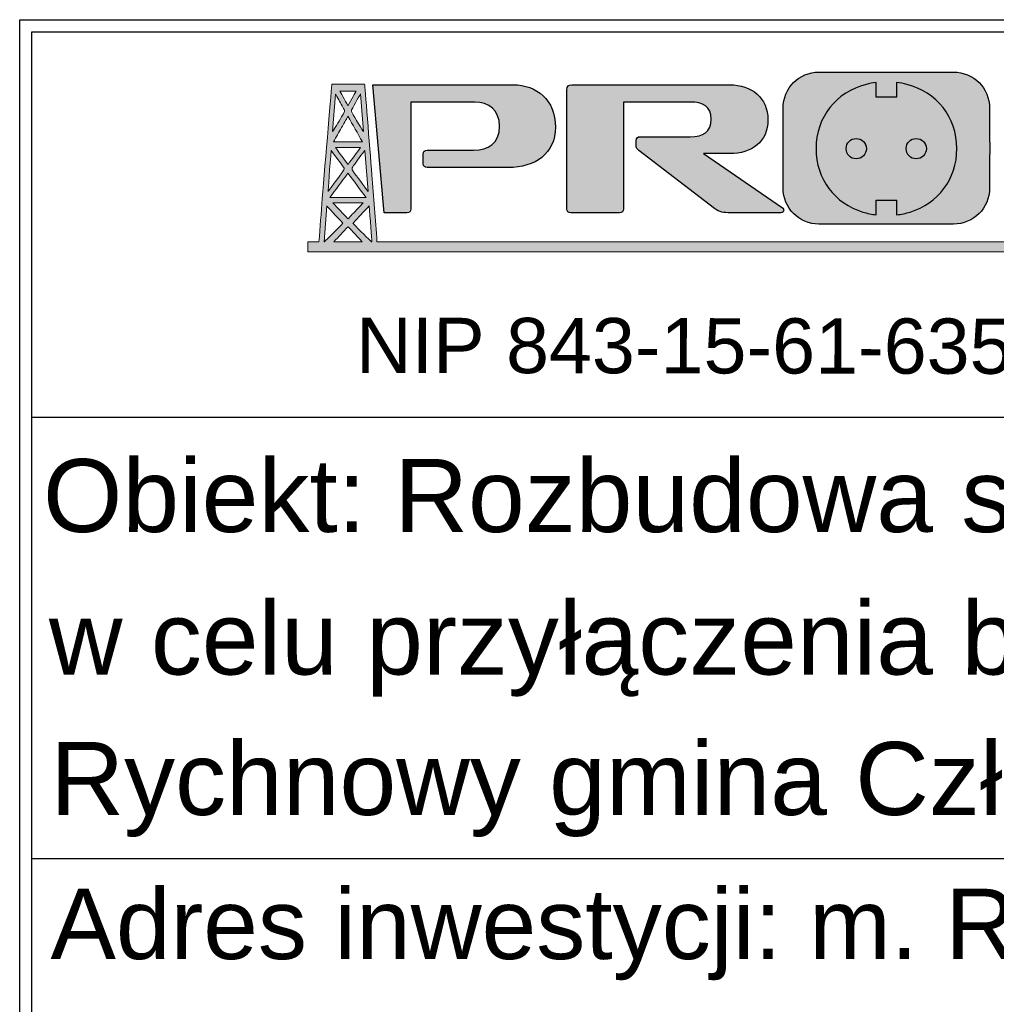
# Model space of a CAD drawing. Header units: centimetres. Extents: x -7 to 187, y -110 to 8.
# Tile 38 of 40: x 32 to 62, y -53 to -22. Entities that reach past the tile are written whole.
import ezdxf
from ezdxf.enums import TextEntityAlignment as Align

# ---------------------------------------------------------------- set-up
doc = ezdxf.new("R2010")
doc.units = ezdxf.units.CM
doc.header["$MEASUREMENT"] = 0
doc.layers.add('logo', color=7, linetype='Continuous', lineweight=0)
doc.styles.add('ARIAL', font='arial.ttf', dxfattribs={"height": 25})

# ---------------------------------------------------------------- blocks, each defined once
blk = doc.blocks.new('Block_2')
at = {"layer": 'logo', "true_color": 0xaed800, "transparency": 33554687}
h = blk.add_hatch(color=62, dxfattribs=at)
h.dxf.hatch_style = 2
edge = h.paths.add_edge_path()
edge.add_spline(control_points=[(-2069.58, -128.6), (-2069.74, -128.43), (-2069.91, -128.25), (-2070.06, -128.09), (-2069.93, -127.96), (-2069.81, -127.83), (-2069.69, -127.7), (-2065.62, -123.32), (-2061.32, -118.69), (-2056.49, -113.49), (-2055.74, -123.31), (-2054.41, -141.02), (-2054.22, -143.56), (-2054.22, -143.56), (-2054.54, -143.56), (-2054.54, -143.56), (-2056.33, -141.82), (-2065.14, -133.25), (-2069.58, -128.6)], knot_values=[0, 0, 0, 0, 1, 1, 1, 2, 2, 2, 3, 3, 3, 4, 4, 4, 5, 5, 5, 6, 6, 6, 6], degree=3, periodic=0)
edge = h.paths.add_edge_path()
edge.add_spline(control_points=[(-2094.16, -143.56), (-2094.16, -143.56), (-2091.86, -113.49), (-2091.86, -113.49), (-2091.86, -113.49), (-2082.58, -123.52), (-2078.39, -128.08), (-2082.59, -132.45), (-2092, -141.75), (-2093.84, -143.56), (-2093.84, -143.56), (-2094.16, -143.56), (-2094.16, -143.56)], knot_values=[0, 0, 0, 0, 1, 1, 1, 2, 2, 2, 3, 3, 3, 4, 4, 4, 4], degree=3, periodic=1)
edge = h.paths.add_edge_path()
edge.add_spline(control_points=[(-2088.23, -67.23), (-2084.26, -72.6), (-2080.8, -77.25), (-2077.41, -81.94), (-2077.18, -82.27), (-2077.25, -83.1), (-2077.51, -83.45), (-2081.74, -89.24), (-2090.84, -101.49), (-2090.84, -101.49), (-2090.84, -101.49), (-2089.15, -78.95), (-2088.23, -67.23)], knot_values=[0, 0, 0, 0, 1, 1, 1, 2, 2, 2, 3, 3, 3, 4, 4, 4, 4], degree=3, periodic=0)
edge = h.paths.add_edge_path()
edge.add_spline(control_points=[(-2084.57, -20.18), (-2084.57, -20.18), (-2083.71, -21.7), (-2082.56, -23.73), (-2080.85, -26.77), (-2078.49, -30.97), (-2077.39, -33.03), (-2077.05, -33.67), (-2076.97, -34.78), (-2077.3, -35.39), (-2078.13, -36.91), (-2079.25, -38.83), (-2080.45, -40.82), (-2083.5, -45.91), (-2086.99, -51.39), (-2086.99, -51.39), (-2086.99, -51.39), (-2084.57, -20.18), (-2084.57, -20.18)], knot_values=[0, 0, 0, 0, 1, 1, 1, 2, 2, 2, 3, 3, 3, 4, 4, 4, 5, 5, 5, 6, 6, 6, 6], degree=3, periodic=1)
edge = h.paths.add_edge_path()
edge.add_spline(control_points=[(-2067.44, -17.91), (-2067.44, -17.91), (-2071.84, -25.74), (-2074.18, -29.9), (-2076.46, -25.84), (-2080.91, -17.9), (-2080.91, -17.9), (-2080.91, -17.9), (-2067.44, -17.91), (-2067.44, -17.91)], knot_values=[0, 0, 0, 0, 1, 1, 1, 2, 2, 2, 3, 3, 3, 3], degree=3, periodic=1)
edge = h.paths.add_edge_path()
edge.add_spline(control_points=[(-2061.34, -51.43), (-2061.34, -51.43), (-2068.87, -39.46), (-2070.72, -35.97), (-2071.12, -35.22), (-2071.44, -34.01), (-2071.11, -33.37), (-2069.01, -29.34), (-2063.77, -20.14), (-2063.77, -20.14), (-2063.77, -20.14), (-2061.34, -51.43), (-2061.34, -51.43)], knot_values=[0, 0, 0, 0, 1, 1, 1, 2, 2, 2, 3, 3, 3, 4, 4, 4, 4], degree=3, periodic=1)
edge = h.paths.add_edge_path()
edge.add_spline(control_points=[(-2086.24, -60.17), (-2083.96, -56.12), (-2081.75, -52.18), (-2079.53, -48.22), (-2077.77, -45.08), (-2076, -41.93), (-2074.17, -38.67), (-2070.04, -46.02), (-2066.18, -52.9), (-2062.1, -60.17), (-2067.54, -60.17), (-2072.76, -60.17), (-2078.05, -60.17), (-2080.75, -60.17), (-2083.46, -60.17), (-2086.24, -60.17)], knot_values=[0, 0, 0, 0, 1, 1, 1, 2, 2, 2, 3, 3, 3, 4, 4, 4, 5, 5, 5, 5], degree=3, periodic=0)
edge = h.paths.add_edge_path()
edge.add_spline(control_points=[(-2077.48, -64.79), (-2072.91, -64.79), (-2068.4, -64.79), (-2063.65, -64.79), (-2067.18, -69.56), (-2070.5, -74.07), (-2074.16, -79.02), (-2074.79, -78.16), (-2075.41, -77.33), (-2076.03, -76.5), (-2078.93, -72.57), (-2081.73, -68.8), (-2084.7, -64.79), (-2082.25, -64.79), (-2079.86, -64.79), (-2077.48, -64.79)], knot_values=[0, 0, 0, 0, 1, 1, 1, 2, 2, 2, 3, 3, 3, 4, 4, 4, 5, 5, 5, 5], degree=3, periodic=0)
edge = h.paths.add_edge_path()
edge.add_spline(control_points=[(-2072.3, -106.58), (-2077.88, -106.58), (-2083.46, -106.58), (-2089.26, -106.58), (-2084.36, -99.97), (-2079.67, -93.63), (-2074.73, -86.96), (-2074.54, -86.71), (-2074.36, -86.46), (-2074.18, -86.21), (-2069.04, -93.14), (-2064.2, -99.67), (-2059.08, -106.58), (-2063.56, -106.58), (-2067.93, -106.58), (-2072.3, -106.58)], knot_values=[0, 0, 0, 0, 1, 1, 1, 2, 2, 2, 3, 3, 3, 4, 4, 4, 5, 5, 5, 5], degree=3, periodic=0)
edge = h.paths.add_edge_path()
edge.add_spline(control_points=[(-2074.24, -124.41), (-2078.37, -119.98), (-2082.66, -115.39), (-2086.73, -111.04), (-2081.9, -111.04), (-2076.83, -111.04), (-2071.75, -111.04), (-2068.27, -111.04), (-2064.78, -111.04), (-2061.37, -111.04), (-2064.35, -114.13), (-2067.44, -117.35), (-2070.57, -120.59), (-2071.79, -121.86), (-2073, -123.13), (-2074.24, -124.41)], knot_values=[0, 0, 0, 0, 1, 1, 1, 2, 2, 2, 3, 3, 3, 4, 4, 4, 5, 5, 5, 5], degree=3, periodic=0)
edge = h.paths.add_edge_path()
edge.add_spline(control_points=[(-2067.72, -143.56), (-2067.72, -143.56), (-2085.93, -143.56), (-2085.93, -143.56), (-2082.11, -139.47), (-2078.18, -135.27), (-2074.11, -130.91), (-2072.23, -132.92), (-2070.4, -134.88), (-2068.55, -136.86), (-2066.44, -139.12), (-2064.36, -141.35), (-2062.29, -143.56), (-2062.29, -143.56), (-2067.72, -143.56), (-2067.72, -143.56)], knot_values=[0, 0, 0, 0, 1, 1, 1, 2, 2, 2, 3, 3, 3, 4, 4, 4, 5, 5, 5, 5], degree=3, periodic=1)
edge = h.paths.add_edge_path()
edge.add_spline(control_points=[(-2060.13, -67.19), (-2060.13, -67.19), (-2057.43, -101.49), (-2057.43, -101.49), (-2057.43, -101.49), (-2065.12, -91.23), (-2068.64, -86.46), (-2071.5, -82.6), (-2071.49, -82.59), (-2068.55, -78.64), (-2065.92, -75.1), (-2060.13, -67.19), (-2060.13, -67.19)], knot_values=[0, 0, 0, 0, 1, 1, 1, 2, 2, 2, 3, 3, 3, 4, 4, 4, 4], degree=3, periodic=1)
edge = h.paths.add_edge_path()
edge.add_spline(control_points=[(-2041.92, -143.56), (-2041.92, -143.56), (-2049.97, -143.56), (-2049.97, -143.56), (-2051.3, -124.92), (-2052.81, -106.3), (-2054.26, -87.67), (-2056.09, -64.02), (-2060.26, -12.03), (-2060.26, -12.03), (-2060.26, -12.03), (-2084.01, -12.03), (-2084.01, -12.03), (-2084.01, -12.03), (-2087.55, -12.03), (-2087.55, -12.03), (-2087.55, -12.03), (-2093.34, -78.29), (-2095.61, -107.32), (-2096.55, -119.4), (-2097.51, -131.48), (-2098.38, -143.56), (-2098.38, -143.56), (-2107.76, -143.56), (-2107.76, -143.56), (-2107.76, -143.56), (-2107.76, -151.84), (-2107.76, -151.84), (-2107.76, -151.84), (-2107.5, -151.84), (-2107.5, -151.84), (-2107.5, -151.86), (-2107.5, -151.89), (-2107.5, -151.92), (-2085.22, -151.92), (-2063.09, -151.92), (-2040.83, -151.92), (-2040.83, -151.89), (-2040.83, -151.86), (-2040.83, -151.84), (-2040.83, -151.84), (-905.97, -151.84), (-905.97, -151.84), (-905.97, -151.84), (-905.97, -143.56), (-905.97, -143.56), (-905.97, -143.56), (-2041.92, -143.56), (-2041.92, -143.56)], knot_values=[0, 0, 0, 0, 1, 1, 1, 2, 2, 2, 3, 3, 3, 4, 4, 4, 5, 5, 5, 6, 6, 6, 7, 7, 7, 8, 8, 8, 9, 9, 9, 10, 10, 10, 11, 11, 11, 12, 12, 12, 13, 13, 13, 14, 14, 14, 15, 15, 15, 16, 16, 16, 16], degree=3, periodic=1)
h = blk.add_hatch(color=62, dxfattribs=at)
h.dxf.hatch_style = 2
edge = h.paths.add_edge_path()
edge.add_spline(control_points=[(-1650.09, -57.35), (-1645.37, -57.35), (-1641.56, -60.85), (-1641.56, -65.72), (-1641.56, -70.59), (-1645.37, -74.25), (-1650.09, -74.25), (-1654.8, -74.25), (-1658.46, -70.59), (-1658.46, -65.72), (-1658.46, -60.85), (-1654.8, -57.35), (-1650.09, -57.35)], knot_values=[0, 0, 0, 0, 1, 1, 1, 2, 2, 2, 3, 3, 3, 4, 4, 4, 4], degree=3, periodic=0)
edge = h.paths.add_edge_path()
edge.add_spline(control_points=[(-1600.04, -57.35), (-1595.32, -57.35), (-1591.51, -60.85), (-1591.51, -65.72), (-1591.51, -70.59), (-1595.32, -74.25), (-1600.04, -74.25), (-1604.75, -74.25), (-1608.4, -70.59), (-1608.4, -65.72), (-1608.4, -60.85), (-1604.75, -57.35), (-1600.04, -57.35)], knot_values=[0, 0, 0, 0, 1, 1, 1, 2, 2, 2, 3, 3, 3, 4, 4, 4, 4], degree=3, periodic=0)
edge = h.paths.add_edge_path()
edge.add_spline(control_points=[(-1644.54, -118.67), (-1640.97, -119.77), (-1637.23, -120.58), (-1633.34, -121.05), (-1633.34, -121.05), (-1633.34, -108.66), (-1633.34, -108.66), (-1633.34, -108.66), (-1616.31, -108.66), (-1616.31, -108.66), (-1616.31, -108.66), (-1616.31, -121.05), (-1616.31, -121.05), (-1612.42, -120.58), (-1608.69, -119.77), (-1605.12, -118.67), (-1581.78, -111.47), (-1566.08, -91.42), (-1566.08, -65.72), (-1566.08, -39.18), (-1582.98, -18.63), (-1607.78, -12.16), (-1610.53, -11.45), (-1613.38, -10.9), (-1616.31, -10.54), (-1616.31, -10.54), (-1616.31, -22.93), (-1616.31, -22.93), (-1616.31, -22.93), (-1633.34, -22.93), (-1633.34, -22.93), (-1633.34, -22.93), (-1633.34, -10.54), (-1633.34, -10.54), (-1636.28, -10.9), (-1639.13, -11.45), (-1641.88, -12.16), (-1666.68, -18.63), (-1683.57, -39.18), (-1683.57, -65.72), (-1683.57, -91.42), (-1667.88, -111.47), (-1644.54, -118.67)], knot_values=[0, 0, 0, 0, 1, 1, 1, 2, 2, 2, 3, 3, 3, 4, 4, 4, 5, 5, 5, 6, 6, 6, 7, 7, 7, 8, 8, 8, 9, 9, 9, 10, 10, 10, 11, 11, 11, 12, 12, 12, 13, 13, 13, 14, 14, 14, 14], degree=3, periodic=0)
h = blk.add_hatch(color=62, dxfattribs=at)
h.dxf.hatch_style = 2
h.paths.add_polyline_path([(-1066.69, -110.44), (-1058.71, -110.44), (-1047.56, -82.62), (-1070.33, -82.62), (-1062.09, -62.03), (-1070.07, -62.03), (-1078.23, -82.43), (-1078.27, -82.4), (-1081.2, -90.03), (-1058.53, -90.03)])
at = {"layer": 'logo'}
blk.add_lwpolyline([(-1066.69, -110.44), (-1058.71, -110.44), (-1047.56, -82.62), (-1070.33, -82.62), (-1062.09, -62.03), (-1070.07, -62.03), (-1078.23, -82.43), (-1078.27, -82.4), (-1081.2, -90.03), (-1058.53, -90.03)], close=True, dxfattribs=at)
for points, knots in [([(-2041.92, -143.56), (-2041.92, -143.56), (-2049.97, -143.56), (-2049.97, -143.56), (-2051.3, -124.92), (-2052.81, -106.3), (-2054.26, -87.67), (-2056.09, -64.02), (-2060.26, -12.03), (-2060.26, -12.03), (-2060.26, -12.03), (-2084.01, -12.03), (-2084.01, -12.03), (-2084.01, -12.03), (-2087.55, -12.03), (-2087.55, -12.03), (-2087.55, -12.03), (-2093.34, -78.29), (-2095.61, -107.32), (-2096.55, -119.4), (-2097.51, -131.48), (-2098.38, -143.56), (-2098.38, -143.56), (-2107.76, -143.56), (-2107.76, -143.56), (-2107.76, -143.56), (-2107.76, -151.84), (-2107.76, -151.84), (-2107.76, -151.84), (-2107.5, -151.84), (-2107.5, -151.84), (-2107.5, -151.86), (-2107.5, -151.89), (-2107.5, -151.92), (-2085.22, -151.92), (-2063.09, -151.92), (-2040.83, -151.92), (-2040.83, -151.89), (-2040.83, -151.86), (-2040.83, -151.84), (-2040.83, -151.84), (-905.97, -151.84), (-905.97, -151.84), (-905.97, -151.84), (-905.97, -143.56), (-905.97, -143.56), (-905.97, -143.56), (-2041.92, -143.56), (-2041.92, -143.56)], [0, 0, 0, 0, 1, 1, 1, 2, 2, 2, 3, 3, 3, 4, 4, 4, 5, 5, 5, 6, 6, 6, 7, 7, 7, 8, 8, 8, 9, 9, 9, 10, 10, 10, 11, 11, 11, 12, 12, 12, 13, 13, 13, 14, 14, 14, 15, 15, 15, 16, 16, 16, 16]), ([(-1644.54, -118.67), (-1640.97, -119.77), (-1637.23, -120.58), (-1633.34, -121.05), (-1633.34, -121.05), (-1633.34, -108.66), (-1633.34, -108.66), (-1633.34, -108.66), (-1616.31, -108.66), (-1616.31, -108.66), (-1616.31, -108.66), (-1616.31, -121.05), (-1616.31, -121.05), (-1612.42, -120.58), (-1608.69, -119.77), (-1605.12, -118.67), (-1581.78, -111.47), (-1566.08, -91.42), (-1566.08, -65.72), (-1566.08, -39.18), (-1582.98, -18.63), (-1607.78, -12.16), (-1610.53, -11.45), (-1613.38, -10.9), (-1616.31, -10.54), (-1616.31, -10.54), (-1616.31, -22.93), (-1616.31, -22.93), (-1616.31, -22.93), (-1633.34, -22.93), (-1633.34, -22.93), (-1633.34, -22.93), (-1633.34, -10.54), (-1633.34, -10.54), (-1636.28, -10.9), (-1639.13, -11.45), (-1641.88, -12.16), (-1666.68, -18.63), (-1683.57, -39.18), (-1683.57, -65.72), (-1683.57, -91.42), (-1667.88, -111.47), (-1644.54, -118.67)], [0, 0, 0, 0, 1, 1, 1, 2, 2, 2, 3, 3, 3, 4, 4, 4, 5, 5, 5, 6, 6, 6, 7, 7, 7, 8, 8, 8, 9, 9, 9, 10, 10, 10, 11, 11, 11, 12, 12, 12, 13, 13, 13, 14, 14, 14, 14]), ([(-2084.57, -20.18), (-2084.57, -20.18), (-2083.71, -21.7), (-2082.56, -23.73), (-2080.85, -26.77), (-2078.49, -30.97), (-2077.39, -33.03), (-2077.05, -33.67), (-2076.97, -34.78), (-2077.3, -35.39), (-2078.13, -36.91), (-2079.25, -38.83), (-2080.45, -40.82), (-2083.5, -45.91), (-2086.99, -51.39), (-2086.99, -51.39), (-2086.99, -51.39), (-2084.57, -20.18), (-2084.57, -20.18)], [0, 0, 0, 0, 1, 1, 1, 2, 2, 2, 3, 3, 3, 4, 4, 4, 5, 5, 5, 6, 6, 6, 6]), ([(-2067.44, -17.91), (-2067.44, -17.91), (-2071.84, -25.74), (-2074.18, -29.9), (-2076.46, -25.84), (-2080.91, -17.9), (-2080.91, -17.9), (-2080.91, -17.9), (-2067.44, -17.91), (-2067.44, -17.91)], [0, 0, 0, 0, 1, 1, 1, 2, 2, 2, 3, 3, 3, 3]), ([(-2061.34, -51.43), (-2061.34, -51.43), (-2068.87, -39.46), (-2070.72, -35.97), (-2071.12, -35.22), (-2071.44, -34.01), (-2071.11, -33.37), (-2069.01, -29.34), (-2063.77, -20.14), (-2063.77, -20.14), (-2063.77, -20.14), (-2061.34, -51.43), (-2061.34, -51.43)], [0, 0, 0, 0, 1, 1, 1, 2, 2, 2, 3, 3, 3, 4, 4, 4, 4]), ([(-2086.24, -60.17), (-2083.96, -56.12), (-2081.75, -52.18), (-2079.53, -48.22), (-2077.77, -45.08), (-2076, -41.93), (-2074.17, -38.67), (-2070.04, -46.02), (-2066.18, -52.9), (-2062.1, -60.17), (-2067.54, -60.17), (-2072.76, -60.17), (-2078.05, -60.17), (-2080.75, -60.17), (-2083.46, -60.17), (-2086.24, -60.17)], [0, 0, 0, 0, 1, 1, 1, 2, 2, 2, 3, 3, 3, 4, 4, 4, 5, 5, 5, 5]), ([(-1650.09, -57.35), (-1645.37, -57.35), (-1641.56, -60.85), (-1641.56, -65.72), (-1641.56, -70.59), (-1645.37, -74.25), (-1650.09, -74.25), (-1654.8, -74.25), (-1658.46, -70.59), (-1658.46, -65.72), (-1658.46, -60.85), (-1654.8, -57.35), (-1650.09, -57.35)], [0, 0, 0, 0, 1, 1, 1, 2, 2, 2, 3, 3, 3, 4, 4, 4, 4]), ([(-1600.04, -57.35), (-1595.32, -57.35), (-1591.51, -60.85), (-1591.51, -65.72), (-1591.51, -70.59), (-1595.32, -74.25), (-1600.04, -74.25), (-1604.75, -74.25), (-1608.4, -70.59), (-1608.4, -65.72), (-1608.4, -60.85), (-1604.75, -57.35), (-1600.04, -57.35)], [0, 0, 0, 0, 1, 1, 1, 2, 2, 2, 3, 3, 3, 4, 4, 4, 4]), ([(-2077.48, -64.79), (-2072.91, -64.79), (-2068.4, -64.79), (-2063.65, -64.79), (-2067.18, -69.56), (-2070.5, -74.07), (-2074.16, -79.02), (-2074.79, -78.16), (-2075.41, -77.33), (-2076.03, -76.5), (-2078.93, -72.57), (-2081.73, -68.8), (-2084.7, -64.79), (-2082.25, -64.79), (-2079.86, -64.79), (-2077.48, -64.79)], [0, 0, 0, 0, 1, 1, 1, 2, 2, 2, 3, 3, 3, 4, 4, 4, 5, 5, 5, 5]), ([(-2088.23, -67.23), (-2084.26, -72.6), (-2080.8, -77.25), (-2077.41, -81.94), (-2077.18, -82.27), (-2077.25, -83.1), (-2077.51, -83.45), (-2081.74, -89.24), (-2090.84, -101.49), (-2090.84, -101.49), (-2090.84, -101.49), (-2089.15, -78.95), (-2088.23, -67.23)], [0, 0, 0, 0, 1, 1, 1, 2, 2, 2, 3, 3, 3, 4, 4, 4, 4]), ([(-2060.13, -67.19), (-2060.13, -67.19), (-2057.43, -101.49), (-2057.43, -101.49), (-2057.43, -101.49), (-2065.12, -91.23), (-2068.64, -86.46), (-2071.5, -82.6), (-2071.49, -82.59), (-2068.55, -78.64), (-2065.92, -75.1), (-2060.13, -67.19), (-2060.13, -67.19)], [0, 0, 0, 0, 1, 1, 1, 2, 2, 2, 3, 3, 3, 4, 4, 4, 4]), ([(-2072.3, -106.58), (-2077.88, -106.58), (-2083.46, -106.58), (-2089.26, -106.58), (-2084.36, -99.97), (-2079.67, -93.63), (-2074.73, -86.96), (-2074.54, -86.71), (-2074.36, -86.46), (-2074.18, -86.21), (-2069.04, -93.14), (-2064.2, -99.67), (-2059.08, -106.58), (-2063.56, -106.58), (-2067.93, -106.58), (-2072.3, -106.58)], [0, 0, 0, 0, 1, 1, 1, 2, 2, 2, 3, 3, 3, 4, 4, 4, 5, 5, 5, 5]), ([(-2094.16, -143.56), (-2094.16, -143.56), (-2091.86, -113.49), (-2091.86, -113.49), (-2091.86, -113.49), (-2082.58, -123.52), (-2078.39, -128.08), (-2082.59, -132.45), (-2092, -141.75), (-2093.84, -143.56), (-2093.84, -143.56), (-2094.16, -143.56), (-2094.16, -143.56)], [0, 0, 0, 0, 1, 1, 1, 2, 2, 2, 3, 3, 3, 4, 4, 4, 4]), ([(-2074.24, -124.41), (-2078.37, -119.98), (-2082.66, -115.39), (-2086.73, -111.04), (-2081.9, -111.04), (-2076.83, -111.04), (-2071.75, -111.04), (-2068.27, -111.04), (-2064.78, -111.04), (-2061.37, -111.04), (-2064.35, -114.13), (-2067.44, -117.35), (-2070.57, -120.59), (-2071.79, -121.86), (-2073, -123.13), (-2074.24, -124.41)], [0, 0, 0, 0, 1, 1, 1, 2, 2, 2, 3, 3, 3, 4, 4, 4, 5, 5, 5, 5]), ([(-2069.58, -128.6), (-2069.74, -128.43), (-2069.91, -128.25), (-2070.06, -128.09), (-2069.93, -127.96), (-2069.81, -127.83), (-2069.69, -127.7), (-2065.62, -123.32), (-2061.32, -118.69), (-2056.49, -113.49), (-2055.74, -123.31), (-2054.41, -141.02), (-2054.22, -143.56), (-2054.22, -143.56), (-2054.54, -143.56), (-2054.54, -143.56), (-2056.33, -141.82), (-2065.14, -133.25), (-2069.58, -128.6)], [0, 0, 0, 0, 1, 1, 1, 2, 2, 2, 3, 3, 3, 4, 4, 4, 5, 5, 5, 6, 6, 6, 6]), ([(-2067.72, -143.56), (-2067.72, -143.56), (-2085.93, -143.56), (-2085.93, -143.56), (-2082.11, -139.47), (-2078.18, -135.27), (-2074.11, -130.91), (-2072.23, -132.92), (-2070.4, -134.88), (-2068.55, -136.86), (-2066.44, -139.12), (-2064.36, -141.35), (-2062.29, -143.56), (-2062.29, -143.56), (-2067.72, -143.56), (-2067.72, -143.56)], [0, 0, 0, 0, 1, 1, 1, 2, 2, 2, 3, 3, 3, 4, 4, 4, 5, 5, 5, 5])]:
    blk.add_open_spline(points, degree=3, knots=knots, dxfattribs=at)

msp = doc.modelspace()

# ---------------------------------------------------------------- hatches: boundary and pattern name
at = {"true_color": 0x151616, "transparency": 33554687}
h = msp.add_hatch(color=250, dxfattribs=at)
h.dxf.hatch_style = 2
edge = h.paths.add_edge_path()
edge.add_spline(control_points=[(59.111, -27.816), (59.111, -27.816), (59.111, -27.351), (59.111, -27.351), (59.111, -27.351), (58.473, -27.351), (58.473, -27.351), (58.473, -27.351), (58.473, -27.816), (58.473, -27.816), (58.327, -27.798), (58.186, -27.768), (58.053, -27.727), (57.178, -27.457), (56.589, -26.705), (56.589, -25.741), (56.589, -24.746), (57.222, -23.975), (58.152, -23.733), (58.256, -23.706), (58.363, -23.685), (58.473, -23.672), (58.473, -23.672), (58.473, -24.136), (58.473, -24.136), (58.473, -24.136), (59.111, -24.136), (59.111, -24.136), (59.111, -24.136), (59.111, -23.672), (59.111, -23.672), (59.221, -23.685), (59.328, -23.706), (59.431, -23.733), (60.361, -23.975), (60.995, -24.746), (60.995, -25.741), (60.995, -26.705), (60.406, -27.457), (59.531, -27.727), (59.397, -27.768), (59.257, -27.798), (59.111, -27.816)], knot_values=[0, 0, 0, 0, 1, 1, 1, 2, 2, 2, 3, 3, 3, 4, 4, 4, 5, 5, 5, 6, 6, 6, 7, 7, 7, 8, 8, 8, 9, 9, 9, 10, 10, 10, 11, 11, 11, 12, 12, 12, 13, 13, 13, 14, 14, 14, 14], degree=3, periodic=0)
edge = h.paths.add_edge_path()
edge.add_spline(control_points=[(62.018, -24.473), (62.018, -23.852), (61.515, -23.348), (60.894, -23.348), (60.894, -23.348), (56.68, -23.348), (56.68, -23.348), (56.059, -23.348), (55.556, -23.852), (55.556, -24.473), (55.556, -24.473), (55.556, -25.73), (55.556, -25.73), (55.556, -25.73), (55.556, -26.981), (55.556, -26.981), (55.556, -27.602), (56.059, -28.105), (56.68, -28.105), (56.68, -28.105), (60.894, -28.105), (60.894, -28.105), (61.515, -28.105), (62.018, -27.602), (62.018, -26.981), (62.018, -26.981), (62.018, -25.947), (62.018, -25.947), (62.024, -25.876), (62.028, -25.803), (62.028, -25.73), (62.028, -25.655), (62.024, -25.582), (62.018, -25.51), (62.018, -25.51), (62.018, -24.473), (62.018, -24.473)], knot_values=[0, 0, 0, 0, 1, 1, 1, 2, 2, 2, 3, 3, 3, 4, 4, 4, 5, 5, 5, 6, 6, 6, 7, 7, 7, 8, 8, 8, 9, 9, 9, 10, 10, 10, 11, 11, 11, 12, 12, 12, 12], degree=3, periodic=0)
at = {"transparency": 33554687}
h = msp.add_hatch(color=0, dxfattribs=at)
h.dxf.hatch_style = 2
edge = h.paths.add_edge_path()
edge.add_spline(control_points=[(47.107, -23.744), (47.107, -23.744), (42.714, -23.744), (42.714, -23.744)], knot_values=[0, 0, 0, 0, 1, 1, 1, 1], degree=3, periodic=0)
edge.add_spline(control_points=[(42.714, -23.744), (42.714, -23.744), (43.07, -27.751), (43.07, -27.751)], knot_values=[1, 1, 1, 1, 2, 2, 2, 2], degree=3, periodic=0)
edge.add_spline(control_points=[(43.07, -27.751), (43.07, -27.751), (43.782, -27.751), (43.782, -27.751)], knot_values=[2, 2, 2, 2, 3, 3, 3, 3], degree=3, periodic=0)
edge.add_spline(control_points=[(43.905, -27.633), (43.905, -27.633), (43.905, -24.284), (43.905, -24.284)], knot_values=[4, 4, 4, 4, 5, 5, 5, 5], degree=3, periodic=0)
edge.add_spline(control_points=[(43.905, -24.284), (43.905, -24.284), (45.915, -24.284), (45.915, -24.284)], knot_values=[5, 5, 5, 5, 6, 6, 6, 6], degree=3, periodic=0)
edge.add_spline(control_points=[(45.915, -24.284), (46.344, -24.284), (46.684, -24.543), (46.684, -25.042)], knot_values=[6, 6, 6, 6, 7, 7, 7, 7], degree=3, periodic=0)
edge.add_spline(control_points=[(46.684, -25.042), (46.684, -25.577), (46.326, -25.794), (45.879, -25.794)], knot_values=[7, 7, 7, 7, 8, 8, 8, 8], degree=3, periodic=0)
edge.add_spline(control_points=[(45.879, -25.794), (45.879, -25.794), (44.422, -25.794), (44.422, -25.794)], knot_values=[8, 8, 8, 8, 9, 9, 9, 9], degree=3, periodic=0)
edge.add_spline(control_points=[(44.299, -25.918), (44.299, -25.918), (44.299, -26.217), (44.299, -26.217)], knot_values=[10, 10, 10, 10, 11, 11, 11, 11], degree=3, periodic=0)
edge.add_spline(control_points=[(44.422, -26.335), (44.422, -26.335), (46.961, -26.335), (46.961, -26.335)], knot_values=[12, 12, 12, 12, 13, 13, 13, 13], degree=3, periodic=0)
edge.add_spline(control_points=[(46.961, -26.335), (47.795, -26.335), (48.435, -25.906), (48.435, -25.066)], knot_values=[13, 13, 13, 13, 14, 14, 14, 14], degree=3, periodic=0)
edge.add_spline(control_points=[(48.435, -25.066), (48.435, -24.225), (47.848, -23.744), (47.107, -23.744)], knot_values=[14, 14, 14, 14, 15, 15, 15, 15], degree=3, periodic=0)
at = {"true_color": 0x151616, "transparency": 33554687}
h = msp.add_hatch(color=250, dxfattribs=at)
h.dxf.hatch_style = 2
edge = h.paths.add_edge_path()
edge.add_spline(control_points=[(53.069, -25.9), (53.069, -25.9), (53.886, -25.9), (53.886, -25.9), (54.573, -25.9), (55.084, -25.53), (55.084, -24.842), (55.084, -24.149), (54.573, -23.744), (53.886, -23.744), (53.886, -23.744), (48.944, -23.744), (48.944, -23.744), (48.838, -23.744), (48.791, -23.796), (48.791, -23.896), (48.791, -23.896), (48.791, -27.633), (48.791, -27.633), (48.791, -27.71), (48.838, -27.751), (48.915, -27.751), (48.915, -27.751), (50.442, -27.751), (50.442, -27.751), (50.519, -27.751), (50.566, -27.71), (50.566, -27.633), (50.566, -27.633), (50.566, -24.284), (50.566, -24.284), (50.566, -24.284), (52.646, -24.284), (52.646, -24.284), (53.063, -24.284), (53.304, -24.419), (53.304, -24.819), (53.304, -25.224), (53.063, -25.371), (52.652, -25.371), (52.652, -25.371), (51.083, -25.371), (51.083, -25.371), (51.001, -25.371), (50.959, -25.412), (50.959, -25.489), (50.959, -25.489), (50.959, -25.636), (50.959, -25.636), (50.959, -25.718), (50.989, -25.765), (51.048, -25.806), (51.048, -25.806), (53.415, -27.622), (53.415, -27.622), (53.568, -27.733), (53.698, -27.751), (53.915, -27.751), (53.915, -27.751), (55.49, -27.751), (55.49, -27.751), (55.554, -27.751), (55.578, -27.71), (55.578, -27.675), (55.578, -27.651), (55.56, -27.616), (55.537, -27.592), (55.537, -27.592), (53.069, -25.9), (53.069, -25.9)], knot_values=[0, 0, 0, 0, 1, 1, 1, 2, 2, 2, 3, 3, 3, 4, 4, 4, 5, 5, 5, 6, 6, 6, 7, 7, 7, 8, 8, 8, 9, 9, 9, 10, 10, 10, 11, 11, 11, 12, 12, 12, 13, 13, 13, 14, 14, 14, 15, 15, 15, 16, 16, 16, 17, 17, 17, 18, 18, 18, 19, 19, 19, 20, 20, 20, 21, 21, 21, 22, 22, 22, 23, 23, 23, 23], degree=3, periodic=1)
h = msp.add_hatch(color=250, dxfattribs=at)
h.dxf.hatch_style = 2
edge = h.paths.add_edge_path()
edge.add_spline(control_points=[(57.845, -25.427), (57.668, -25.427), (57.531, -25.558), (57.531, -25.741), (57.531, -25.924), (57.668, -26.061), (57.845, -26.061), (58.021, -26.061), (58.164, -25.924), (58.164, -25.741), (58.164, -25.558), (58.021, -25.427), (57.845, -25.427)], knot_values=[0, 0, 0, 0, 1, 1, 1, 2, 2, 2, 3, 3, 3, 4, 4, 4, 4], degree=3, periodic=0)
h = msp.add_hatch(color=250, dxfattribs=at)
h.dxf.hatch_style = 2
edge = h.paths.add_edge_path()
edge.add_spline(control_points=[(59.722, -25.427), (59.545, -25.427), (59.408, -25.558), (59.408, -25.741), (59.408, -25.924), (59.545, -26.061), (59.722, -26.061), (59.899, -26.061), (60.041, -25.924), (60.041, -25.741), (60.041, -25.558), (59.899, -25.427), (59.722, -25.427)], knot_values=[0, 0, 0, 0, 1, 1, 1, 2, 2, 2, 3, 3, 3, 4, 4, 4, 4], degree=3, periodic=0)

# ---------------------------------------------------------------- linework, layer by layer
at = {"color": 7}
for p, q in [((31.669, -110.454), (31.674, -21.707)), ((31.674, -21.707), (186.588, -21.707)), ((31.674, -21.707), (186.588, -21.707)), ((32.049, -22.088), (186.21, -22.088)), ((32.049, -110.083), (32.049, -22.088)), ((32.049, -34.152), (186.208, -34.152)), ((32.049, -47.962), (186.207, -47.962))]:
    msp.add_line(p, q, dxfattribs=at)
for points, knots in [([(62.018, -24.473), (62.018, -23.852), (61.515, -23.348), (60.894, -23.348), (60.894, -23.348), (56.68, -23.348), (56.68, -23.348), (56.059, -23.348), (55.556, -23.852), (55.556, -24.473), (55.556, -24.473), (55.556, -25.73), (55.556, -25.73), (55.556, -25.73), (55.556, -26.981), (55.556, -26.981), (55.556, -27.602), (56.059, -28.105), (56.68, -28.105), (56.68, -28.105), (60.894, -28.105), (60.894, -28.105), (61.515, -28.105), (62.018, -27.602), (62.018, -26.981), (62.018, -26.981), (62.018, -25.947), (62.018, -25.947), (62.024, -25.876), (62.028, -25.803), (62.028, -25.73), (62.028, -25.655), (62.024, -25.582), (62.018, -25.51), (62.018, -25.51), (62.018, -24.473), (62.018, -24.473)], [0, 0, 0, 0, 1, 1, 1, 2, 2, 2, 3, 3, 3, 4, 4, 4, 5, 5, 5, 6, 6, 6, 7, 7, 7, 8, 8, 8, 9, 9, 9, 10, 10, 10, 11, 11, 11, 12, 12, 12, 12]), ([(59.111, -27.816), (59.111, -27.816), (59.111, -27.351), (59.111, -27.351), (59.111, -27.351), (58.473, -27.351), (58.473, -27.351), (58.473, -27.351), (58.473, -27.816), (58.473, -27.816), (58.327, -27.798), (58.186, -27.768), (58.053, -27.727), (57.178, -27.457), (56.589, -26.705), (56.589, -25.741), (56.589, -24.746), (57.222, -23.975), (58.152, -23.733), (58.256, -23.706), (58.363, -23.685), (58.473, -23.672), (58.473, -23.672), (58.473, -24.136), (58.473, -24.136), (58.473, -24.136), (59.111, -24.136), (59.111, -24.136), (59.111, -24.136), (59.111, -23.672), (59.111, -23.672), (59.221, -23.685), (59.328, -23.706), (59.431, -23.733), (60.361, -23.975), (60.995, -24.746), (60.995, -25.741), (60.995, -26.705), (60.406, -27.457), (59.531, -27.727), (59.397, -27.768), (59.257, -27.798), (59.111, -27.816)], [0, 0, 0, 0, 1, 1, 1, 2, 2, 2, 3, 3, 3, 4, 4, 4, 5, 5, 5, 6, 6, 6, 7, 7, 7, 8, 8, 8, 9, 9, 9, 10, 10, 10, 11, 11, 11, 12, 12, 12, 13, 13, 13, 14, 14, 14, 14]), ([(53.069, -25.9), (53.069, -25.9), (53.886, -25.9), (53.886, -25.9), (54.573, -25.9), (55.084, -25.53), (55.084, -24.842), (55.084, -24.149), (54.573, -23.744), (53.886, -23.744), (53.886, -23.744), (48.944, -23.744), (48.944, -23.744), (48.838, -23.744), (48.791, -23.796), (48.791, -23.896), (48.791, -23.896), (48.791, -27.633), (48.791, -27.633), (48.791, -27.71), (48.838, -27.751), (48.915, -27.751), (48.915, -27.751), (50.442, -27.751), (50.442, -27.751), (50.519, -27.751), (50.566, -27.71), (50.566, -27.633), (50.566, -27.633), (50.566, -24.284), (50.566, -24.284), (50.566, -24.284), (52.646, -24.284), (52.646, -24.284), (53.063, -24.284), (53.304, -24.419), (53.304, -24.819), (53.304, -25.224), (53.063, -25.371), (52.652, -25.371), (52.652, -25.371), (51.083, -25.371), (51.083, -25.371), (51.001, -25.371), (50.959, -25.412), (50.959, -25.489), (50.959, -25.489), (50.959, -25.636), (50.959, -25.636), (50.959, -25.718), (50.989, -25.765), (51.048, -25.806), (51.048, -25.806), (53.415, -27.622), (53.415, -27.622), (53.568, -27.733), (53.698, -27.751), (53.915, -27.751), (53.915, -27.751), (55.49, -27.751), (55.49, -27.751), (55.554, -27.751), (55.578, -27.71), (55.578, -27.675), (55.578, -27.651), (55.56, -27.616), (55.537, -27.592), (55.537, -27.592), (53.069, -25.9), (53.069, -25.9)], [0, 0, 0, 0, 1, 1, 1, 2, 2, 2, 3, 3, 3, 4, 4, 4, 5, 5, 5, 6, 6, 6, 7, 7, 7, 8, 8, 8, 9, 9, 9, 10, 10, 10, 11, 11, 11, 12, 12, 12, 13, 13, 13, 14, 14, 14, 15, 15, 15, 16, 16, 16, 17, 17, 17, 18, 18, 18, 19, 19, 19, 20, 20, 20, 21, 21, 21, 22, 22, 22, 23, 23, 23, 23]), ([(57.845, -25.427), (57.668, -25.427), (57.531, -25.558), (57.531, -25.741), (57.531, -25.924), (57.668, -26.061), (57.845, -26.061), (58.021, -26.061), (58.164, -25.924), (58.164, -25.741), (58.164, -25.558), (58.021, -25.427), (57.845, -25.427)], [0, 0, 0, 0, 1, 1, 1, 2, 2, 2, 3, 3, 3, 4, 4, 4, 4]), ([(59.722, -25.427), (59.545, -25.427), (59.408, -25.558), (59.408, -25.741), (59.408, -25.924), (59.545, -26.061), (59.722, -26.061), (59.899, -26.061), (60.041, -25.924), (60.041, -25.741), (60.041, -25.558), (59.899, -25.427), (59.722, -25.427)], [0, 0, 0, 0, 1, 1, 1, 2, 2, 2, 3, 3, 3, 4, 4, 4, 4])]:
    msp.add_open_spline(points, degree=3, knots=knots)
at = {"color": 0}
msp.add_open_spline([(47.107, -23.744), (47.107, -23.744), (42.714, -23.744), (42.714, -23.744), (42.714, -23.744), (43.07, -27.751), (43.07, -27.751), (43.07, -27.751), (43.782, -27.751), (43.782, -27.751), (43.864, -27.751), (43.905, -27.71), (43.905, -27.633), (43.905, -27.633), (43.905, -24.284), (43.905, -24.284), (43.905, -24.284), (45.915, -24.284), (45.915, -24.284), (46.344, -24.284), (46.684, -24.543), (46.684, -25.042), (46.684, -25.577), (46.326, -25.794), (45.879, -25.794), (45.879, -25.794), (44.422, -25.794), (44.422, -25.794), (44.346, -25.794), (44.299, -25.835), (44.299, -25.918), (44.299, -25.918), (44.299, -26.217), (44.299, -26.217), (44.299, -26.294), (44.346, -26.335), (44.422, -26.335), (44.422, -26.335), (46.961, -26.335), (46.961, -26.335), (47.795, -26.335), (48.435, -25.906), (48.435, -25.066), (48.435, -24.225), (47.848, -23.744), (47.107, -23.744)], degree=3, knots=[0, 0, 0, 0, 1, 1, 1, 2, 2, 2, 3, 3, 3, 4, 4, 4, 5, 5, 5, 6, 6, 6, 7, 7, 7, 8, 8, 8, 9, 9, 9, 10, 10, 10, 11, 11, 11, 12, 12, 12, 13, 13, 13, 14, 14, 14, 15, 15, 15, 15], dxfattribs=at)

# ---------------------------------------------------------------- block references
at = {"xscale": 0.03750000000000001, "yscale": 0.03750000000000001, "zscale": 0.03750000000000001}
msp.add_blockref('Block_2', (119.723, -23.277), dxfattribs=at)

# ---------------------------------------------------------------- texts
at = {"color": 7, "style": 'ARIAL'}
msp.add_text('NIP 843-15-61-635  REGON 220442294                             e-mail:marluk007@vp.pl', height=1.72947, rotation=359.921, dxfattribs=at).set_placement((86.718, -32.825), align=Align.CENTER)
for s, p in [('Obiekt: Rozbudowa sieci elektroenergetycznej SN-15kV oraz budowa sieci nn-0,4 kV', (32.399, -37.744)), ('w celu przyłączenia budynków magazynowych na dz. nr 603/10 w miejscowości  ', (32.581, -42.205)), ('Rychnowy gmina Człuchów', (32.631, -46.6))]:
    msp.add_text(s, height=2.28443, dxfattribs=at).set_placement(p)
at = {"color": 7, "insert": (32.631, -48.91), "char_height": 2.2, "width": 115.39407, "attachment_point": 1}
msp.add_mtext('\\pxqj;{\\fArial|b0|i0|c238|p34;Adres inwestycji: m. Rychnowy dz. 425/5; 425/3; 603/9  gm. Człuchów     }', dxfattribs=at)

doc.saveas('drawing.dxf')
